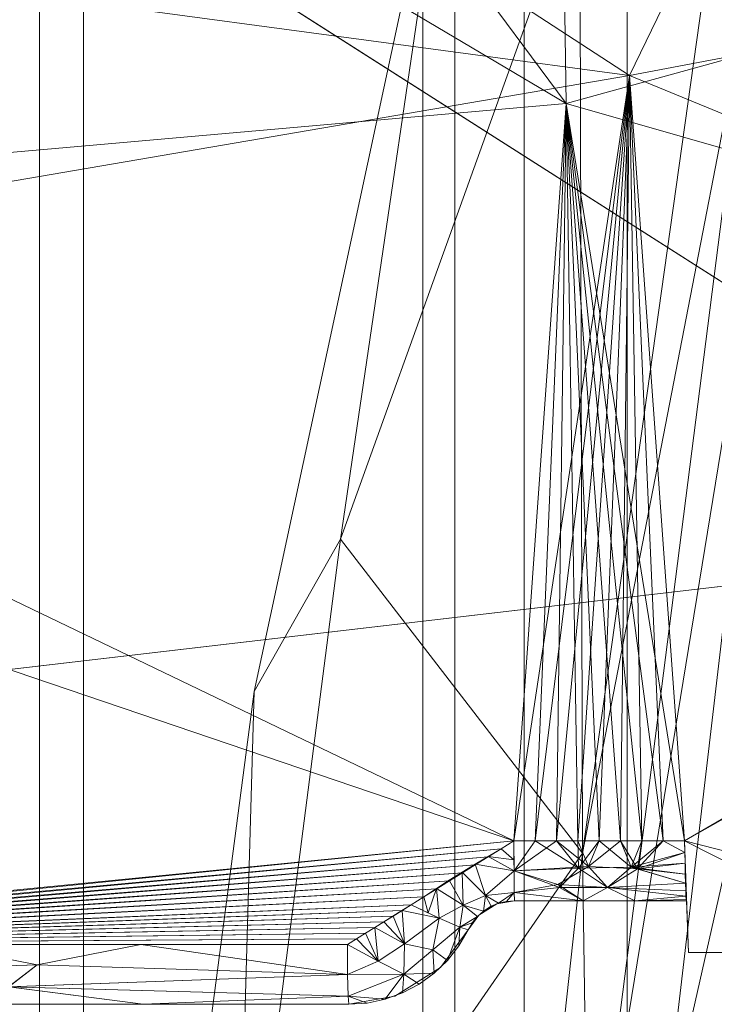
# Model space of a CAD drawing. Header units: millimetres. Extents: x -130 to 96, y -186 to 0.
# Tile 92 of 256: x -76 to -62, y -40 to -21. Entities that reach past the tile are written whole.
import ezdxf

# ---------------------------------------------------------------- set-up
doc = ezdxf.new("R2010")
doc.units = ezdxf.units.MM
doc.layers.add('A-GENM', color=13, linetype='Continuous', lineweight=9)

# ---------------------------------------------------------------- blocks, each defined once
blk = doc.blocks.new('4420_Shells - 4420_Shells-360034-3D Vorschau')
at = {"layer": 'A-GENM'}
mesh = blk.add_polyface(dxfattribs=at)
corners = [(-68.149, 93.074, -0.4), (-66.217, 99.644, -0.4), (-61.494, 104.644, -0.4), (-55.049, 106.982, -0.4), (-53.712, 105.565, -17.406), (-51.86, 103.331, -34.287), (-49.504, 100.29, -50.96), (-55.702, 98.032, -51.556), (-60.78, 92.743, -51.316), (-62.701, 86.478, -50.409), (-65.019, 89.476, -33.917), (-66.839, 91.678, -17.219), (-64.902, 95.279, -26.046), (-57.397, 103.19, -26.204), (-61.457, 99.393, -30.434), (-61.74, 89.61, -50.863), (-67.183, 96.359, -0.4), (-52.603, 99.161, -51.258), (-58.271, 105.813, -0.4), (-58.394, 100.566, -36.078), (-60.609, 102.478, -20.046), (-63.855, 102.144, -0.4), (-64.14, 99.879, -15.451), (-63.486, 97.432, -28.194), (-58.241, 95.388, -51.436)]
mesh.append_faces([[corners[k] for k in face] for face in [(10, 15, 9), (17, 5, 6), (16, 11, 0)]], dxfattribs={"vtx0": -1})
mesh.append_faces([[corners[k] for k in face] for face in [(2, 20, 21), (7, 19, 17), (24, 19, 7), (8, 23, 24)]], dxfattribs={"vtx0": -1, "vtx1": -1})
mesh.append_faces([[corners[k] for k in face] for face in [(11, 16, 12), (20, 19, 14), (10, 12, 15), (14, 24, 23), (13, 17, 19), (13, 19, 20), (13, 18, 4), (5, 17, 13), (22, 20, 14), (12, 23, 8), (2, 13, 20), (22, 12, 1), (20, 22, 21), (23, 22, 14), (19, 24, 14), (12, 22, 23)]], dxfattribs={"vtx0": -1, "vtx1": -1, "vtx2": -1})
mesh.append_faces([[corners[k] for k in face] for face in [(13, 2, 18), (12, 8, 15), (22, 1, 21)]], dxfattribs={"vtx0": -1, "vtx2": -1})
mesh.append_faces([[corners[k] for k in face] for face in [(10, 11, 12), (16, 1, 12), (4, 5, 13)]], dxfattribs={"vtx1": -1, "vtx2": -1})
mesh.append_faces([[corners[k] for k in face] for face in [(18, 3, 4)]], dxfattribs={"vtx2": -1})
mesh = blk.add_polyface(dxfattribs=at)
corners = [(-68.149, -93.074, -0.4), (-74.655, -31.138, -0.4), (-74.655, 31.138, -0.4), (-68.149, 93.074, -0.4), (-66.839, 91.678, -17.219), (-65.019, 89.476, -33.917), (-62.7, 86.478, -50.409), (-67.445, 28.961, -55.252), (-67.445, -28.961, -55.252), (-62.7, -86.478, -50.409), (-65.019, -89.476, -33.917), (-66.839, -91.678, -17.219), (-71.724, 40.966, -24.21), (-71.724, -40.967, -24.21), (-71.479, 61.372, -0.4), (-71.479, -61.372, -0.4), (-71.355, 0, -37.037), (-73.955, 0, -17.277), (-65.073, 57.719, -52.831), (-69.693, 37.564, -39.982), (-65.073, -57.719, -52.831), (-69.693, -37.564, -39.982), (-74.655, 0, -0.4)]
mesh.append_faces([[corners[k] for k in face] for face in [(7, 19, 18), (14, 12, 2)]], dxfattribs={"vtx0": -1, "vtx1": -1})
mesh.append_faces([[corners[k] for k in face] for face in [(13, 1, 17), (12, 14, 4), (16, 19, 7), (18, 19, 5), (19, 16, 12), (16, 8, 21), (11, 15, 13), (16, 17, 12), (2, 12, 17), (17, 16, 13), (5, 19, 12), (10, 13, 21), (10, 21, 20), (16, 21, 13)]], dxfattribs={"vtx0": -1, "vtx1": -1, "vtx2": -1})
mesh.append_faces([[corners[k] for k in face] for face in [(21, 8, 20), (16, 7, 8)]], dxfattribs={"vtx0": -1, "vtx2": -1})
mesh.append_faces([[corners[k] for k in face] for face in [(17, 1, 22, 2)]], dxfattribs={"vtx0": -1, "vtx3": -1})
mesh.append_faces([[corners[k] for k in face] for face in [(4, 5, 12), (10, 11, 13), (15, 1, 13)]], dxfattribs={"vtx1": -1, "vtx2": -1})
mesh.append_faces([[corners[k] for k in face] for face in [(11, 0, 15), (5, 6, 18), (14, 3, 4), (20, 9, 10)]], dxfattribs={"vtx2": -1})
mesh = blk.add_polyface(dxfattribs=at)
corners = [(68.149, 93.074, -0.4), (74.654, 31.138, -0.4), (74.654, -31.138, -0.4), (68.149, -93.075, -0.4), (66.839, -91.678, -17.219), (65.019, -89.477, -33.917), (62.7, -86.478, -50.409), (67.445, -28.961, -55.252), (67.445, 28.961, -55.252), (62.7, 86.478, -50.409), (65.019, 89.476, -33.917), (66.839, 91.678, -17.219), (71.724, 40.966, -24.21), (71.724, -40.967, -24.21), (71.479, 61.372, -0.4), (71.479, -61.372, -0.4), (71.355, 0, -37.037), (73.955, 0, -17.277), (65.073, 57.719, -52.831), (69.693, 37.564, -39.982), (65.073, -57.72, -52.831), (69.693, -37.564, -39.982), (74.654, 0, -0.4)]
mesh.append_faces([[corners[k] for k in face] for face in [(15, 13, 2)]], dxfattribs={"vtx0": -1, "vtx1": -1})
mesh.append_faces([[corners[k] for k in face] for face in [(10, 19, 18), (11, 14, 12), (16, 8, 19), (13, 15, 4), (2, 13, 17), (1, 17, 12), (17, 16, 12), (20, 21, 5), (17, 13, 16), (10, 12, 19), (16, 19, 12), (21, 16, 13), (16, 21, 7), (5, 21, 13)]], dxfattribs={"vtx0": -1, "vtx1": -1, "vtx2": -1})
mesh.append_faces([[corners[k] for k in face] for face in [(12, 14, 1), (19, 8, 18), (16, 7, 8)]], dxfattribs={"vtx0": -1, "vtx2": -1})
mesh.append_faces([[corners[k] for k in face] for face in [(17, 1, 22, 2)]], dxfattribs={"vtx0": -1, "vtx3": -1})
mesh.append_faces([[corners[k] for k in face] for face in [(10, 11, 12), (4, 5, 13), (20, 7, 21)]], dxfattribs={"vtx1": -1, "vtx2": -1})
mesh.append_faces([[corners[k] for k in face] for face in [(5, 6, 20), (18, 9, 10), (15, 3, 4), (11, 0, 14)]], dxfattribs={"vtx2": -1})
mesh = blk.add_polyface(dxfattribs=at)
corners = [(49.006, -46, -32), (49.041, -41.812, -31.999), (49.066, -37.624, -31.998), (49.083, -33.436, -31.998), (49.091, -29.248, -31.998), (49.09, -25.06, -31.998), (49.081, -20.872, -31.998), (49.062, -16.684, -31.999), (49.035, -12.496, -32), (50.104, -11.419, -62.835), (50.142, -9.919, -64.283), (50.137, -9.347, -64.283), (50.131, -8.775, -64.283), (50.126, -8.203, -64.283), (50.12, -7.631, -64.283), (50.115, -7.059, -64.283), (50.109, -6.487, -64.283), (50.103, -5.915, -64.283), (50.096, -5.343, -64.283), (50.107, -5.332, -64.605), (50.195, -17.241, -64.363), (50.208, -27.538, -63.969), (50.157, -38.498, -63.362), (50.051, -48.574, -62.632), (49.757, -58.305, -61.789), (48.918, -69.185, -60.732), (47.676, -79.11, -59.662), (45.623, -90.764, -58.268), (44.737, -94.819, -57.241), (44.092, -97.347, -55.156), (43.543, -99.066, -51.154), (43.329, -99.598, -48.78), (43.114, -100.129, -46.405), (42.898, -100.66, -44.03), (42.68, -101.191, -41.656), (42.46, -101.721, -39.281), (42.239, -102.251, -36.907), (42.017, -102.781, -34.532), (41.793, -103.31, -32.158), (45.486, -86.603, -32.158), (47.868, -69.66, -32.158), (48.924, -52.583, -32.158), (48.932, -52.407, -32.267), (48.94, -52.232, -32.376), (48.947, -52.056, -32.486), (48.955, -51.881, -32.595), (48.962, -51.705, -32.704), (48.969, -51.53, -32.813), (48.976, -51.354, -32.922), (48.986, -51.106, -33.077), (48.995, -50.858, -33.231), (49.005, -50.61, -33.386), (49.014, -50.362, -33.54), (49.023, -50.114, -33.695), (49.031, -49.866, -33.849), (49.04, -49.618, -34.004), (49.048, -49.369, -34.158), (49.053, -48.958, -34.158), (49.057, -48.546, -34.158), (49.061, -48.134, -34.158), (49.065, -47.722, -34.158), (49.069, -47.311, -34.158), (49.073, -46.899, -34.158), (49.077, -46.487, -34.158), (49.08, -46.075, -34.158), (50.151, -11.286, -64.484), (50.129, -8.309, -64.545), (50.118, -6.821, -64.575), (50.113, -6.076, -64.59), (50.14, -9.798, -64.514), (50.124, -7.565, -64.56), (50.135, -9.054, -64.53), (49.556, -48.36, -48.395), (49.584, -11.943, -47.831), (47.848, -74.232, -46.115), (49.841, -29.834, -53.509), (49.483, -30.438, -43.255)]
mesh.append_faces([[corners[k] for k in face] for face in [(39, 37, 38)]], dxfattribs={"vtx0": -1})
mesh.append_faces([[corners[k] for k in face] for face in [(45, 40, 44), (48, 40, 47), (49, 40, 48), (5, 76, 4), (52, 40, 51), (22, 75, 21), (36, 39, 35), (31, 74, 30), (37, 39, 36), (16, 67, 15), (32, 74, 31), (56, 40, 55), (24, 72, 23), (60, 72, 59), (9, 75, 73), (11, 69, 10), (59, 72, 58), (12, 71, 11), (15, 70, 14), (3, 76, 2), (33, 74, 32), (13, 66, 12), (21, 75, 20), (14, 70, 13), (17, 68, 16), (67, 16, 68)]], dxfattribs={"vtx0": -1, "vtx1": -1})
mesh.append_faces([[corners[k] for k in face] for face in [(76, 75, 72), (56, 74, 40), (76, 72, 64), (74, 34, 39), (72, 25, 74), (27, 30, 74), (72, 74, 56), (76, 7, 73), (20, 75, 9), (76, 73, 75), (2, 76, 64), (75, 23, 72)]], dxfattribs={"vtx0": -1, "vtx1": -1, "vtx2": -1})
mesh.append_faces([[corners[k] for k in face] for face in [(74, 39, 40), (40, 42, 43), (40, 52, 53), (40, 46, 47), (74, 33, 34), (74, 26, 27), (74, 25, 26), (12, 66, 71), (72, 57, 58), (17, 19, 68), (76, 3, 4), (76, 5, 6), (72, 63, 64), (9, 65, 20), (65, 9, 10), (10, 69, 65), (72, 56, 57)]], dxfattribs={"vtx0": -1, "vtx2": -1})
mesh.append_faces([[corners[k] for k in face] for face in [(0, 1, 64)]], dxfattribs={"vtx1": -1})
mesh.append_faces([[corners[k] for k in face] for face in [(43, 44, 40), (45, 46, 40), (49, 50, 40), (50, 51, 40), (53, 54, 40), (34, 35, 39), (29, 30, 27), (54, 55, 40), (24, 25, 72), (61, 62, 72), (60, 61, 72), (62, 63, 72), (1, 2, 64), (22, 23, 75), (6, 7, 76), (67, 70, 15), (70, 66, 13), (71, 69, 11)]], dxfattribs={"vtx1": -1, "vtx2": -1})
mesh.append_faces([[corners[k] for k in face] for face in [(40, 41, 42), (27, 28, 29), (7, 8, 73), (17, 18, 19)]], dxfattribs={"vtx2": -1})
mesh = blk.add_polyface(dxfattribs=at)
corners = [(-49.035, -12.496, -32), (-49.062, -16.684, -31.999), (-49.081, -20.872, -31.998), (-49.09, -25.06, -31.998), (-49.091, -29.248, -31.998), (-49.083, -33.436, -31.998), (-49.066, -37.624, -31.998), (-49.041, -41.812, -31.999), (-49.006, -46, -32), (-49.08, -46.075, -34.158), (-49.077, -46.487, -34.158), (-49.073, -46.899, -34.158), (-49.069, -47.311, -34.158), (-49.065, -47.722, -34.158), (-49.061, -48.134, -34.158), (-49.057, -48.546, -34.158), (-49.053, -48.958, -34.158), (-49.048, -49.369, -34.158), (-49.04, -49.618, -34.004), (-49.031, -49.866, -33.849), (-49.023, -50.114, -33.695), (-49.014, -50.362, -33.54), (-49.005, -50.61, -33.386), (-48.995, -50.858, -33.231), (-48.986, -51.106, -33.077), (-48.976, -51.354, -32.922), (-48.969, -51.53, -32.813), (-48.962, -51.705, -32.704), (-48.955, -51.881, -32.595), (-48.947, -52.056, -32.486), (-48.94, -52.232, -32.376), (-48.932, -52.407, -32.267), (-48.924, -52.583, -32.158), (-47.905, -69.284, -32.158), (-45.571, -86.126, -32.158), (-41.793, -103.31, -32.158), (-42.017, -102.781, -34.533), (-42.239, -102.251, -36.907), (-42.46, -101.721, -39.282), (-42.68, -101.191, -41.657), (-42.898, -100.66, -44.031), (-43.114, -100.129, -46.406), (-43.33, -99.597, -48.781), (-43.543, -99.066, -51.156), (-44.091, -97.351, -55.152), (-44.739, -94.809, -57.246), (-45.623, -90.761, -58.268), (-49.237, -65.799, -61.076), (-50.143, -40.191, -63.248), (-50.161, -11.297, -64.512), (-50.157, -11.337, -64.373), (-50.152, -11.363, -64.23), (-50.147, -11.375, -64.085), (-50.151, -27.167, -63.818), (-50.156, -19.232, -64.165), (-50.159, -15.265, -64.339), (-50.16, -13.281, -64.426), (-50.161, -12.289, -64.469), (-49.587, -47.136, -48.936), (-49.618, -11.909, -48.803), (-47.333, -77.554, -43.73), (-49.453, -31.387, -42.453), (-49.326, -12.202, -40.401), (-49.799, -29.492, -52.281), (-47.43, -78.28, -59.672), (-48.659, -68.632, -51.825)]
mesh.append_faces([[corners[k] for k in face] for face in [(33, 31, 32), (1, 62, 0)]], dxfattribs={"vtx0": -1})
mesh.append_faces([[corners[k] for k in face] for face in [(37, 34, 36), (23, 33, 22), (16, 58, 15), (14, 58, 13), (51, 57, 50), (10, 58, 9), (4, 61, 3), (11, 58, 10), (6, 61, 5), (18, 33, 17), (59, 55, 52), (17, 58, 16)]], dxfattribs={"vtx0": -1, "vtx1": -1})
mesh.append_faces([[corners[k] for k in face] for face in [(47, 58, 65), (60, 43, 46), (38, 60, 34), (65, 60, 46), (58, 60, 65), (60, 17, 33), (3, 61, 62), (48, 63, 58), (17, 60, 58), (63, 61, 58), (61, 63, 59), (9, 61, 6), (61, 9, 58), (63, 54, 59)]], dxfattribs={"vtx0": -1, "vtx1": -1, "vtx2": -1})
mesh.append_faces([[corners[k] for k in face] for face in [(60, 39, 40), (60, 38, 39), (60, 41, 42), (60, 33, 34), (33, 21, 22), (33, 30, 31), (33, 25, 26), (33, 28, 29), (33, 27, 28), (60, 42, 43), (58, 11, 12), (58, 12, 13), (58, 14, 15), (62, 1, 2), (57, 51, 52), (33, 19, 20), (33, 20, 21), (33, 18, 19), (61, 4, 5), (9, 6, 7), (59, 54, 55)]], dxfattribs={"vtx0": -1, "vtx2": -1})
mesh.append_faces([[corners[k] for k in face] for face in [(52, 55, 56, 57)]], dxfattribs={"vtx0": -1, "vtx3": -1})
mesh.append_faces([[corners[k] for k in face] for face in [(49, 50, 57)]], dxfattribs={"vtx1": -1})
mesh.append_faces([[corners[k] for k in face] for face in [(37, 38, 34), (40, 41, 60), (64, 47, 65, 46), (43, 44, 46), (29, 30, 33), (24, 25, 33), (53, 54, 63, 48), (26, 27, 33), (23, 24, 33), (59, 62, 61), (47, 48, 58), (2, 3, 62)]], dxfattribs={"vtx1": -1, "vtx2": -1})
mesh.append_faces([[corners[k] for k in face] for face in [(44, 45, 46), (34, 35, 36), (7, 8, 9)]], dxfattribs={"vtx2": -1})
mesh = blk.add_polyface(dxfattribs=at)
corners = [(-47.882, -46.035, -33), (-49.081, -46.075, -34.158), (-49.006, -46, -32), (49.006, -46, -32), (49.08, -46.075, -34.158), (47.882, -46.035, -33)]
mesh.append_faces([[corners[k] for k in face] for face in [(2, 0, 1)]], dxfattribs={"vtx0": -1})
mesh.append_faces([[corners[k] for k in face] for face in [(5, 0, 2, 3)]], dxfattribs={"vtx1": -1, "vtx3": -1})
mesh.append_faces([[corners[k] for k in face] for face in [(3, 4, 5)]], dxfattribs={"vtx2": -1})
mesh = blk.add_polyface(dxfattribs=at)
corners = [(-49.081, -46.075, -34.158), (-49.049, -46.07, -33.934), (-48.978, -46.066, -33.723), (-48.865, -46.062, -33.516), (-48.715, -46.057, -33.337), (-48.53, -46.053, -33.193), (-48.32, -46.047, -33.087), (-48.107, -46.042, -33.024), (-47.882, -46.035, -33), (-47.849, -49.355, -33), (-48.435, -49.362, -33.157), (-48.871, -49.367, -33.578), (-49.048, -49.369, -34.158), (-49.053, -48.958, -34.158), (-49.057, -48.546, -34.158), (-49.061, -48.134, -34.158), (-49.065, -47.722, -34.158), (-49.069, -47.311, -34.158), (-49.073, -46.899, -34.158), (-49.077, -46.487, -34.158), (-47.862, -48.033, -33), (-48.608, -47.563, -33.256), (-48.933, -47.103, -33.647), (-47.872, -47.034, -33), (-48.913, -48.125, -33.628), (-48.6, -48.492, -33.257)]
mesh.append_faces([[corners[k] for k in face] for face in [(1, 19, 0), (10, 20, 9)]], dxfattribs={"vtx0": -1})
mesh.append_faces([[corners[k] for k in face] for face in [(20, 21, 23), (14, 24, 13), (2, 22, 1), (16, 24, 15), (18, 22, 17), (5, 21, 4), (15, 24, 14)]], dxfattribs={"vtx0": -1, "vtx1": -1})
mesh.append_faces([[corners[k] for k in face] for face in [(11, 13, 24), (24, 16, 22), (22, 21, 24), (19, 1, 22), (24, 25, 11), (21, 25, 24), (21, 20, 25), (4, 21, 22), (23, 21, 6), (10, 25, 20)]], dxfattribs={"vtx0": -1, "vtx1": -1, "vtx2": -1})
mesh.append_faces([[corners[k] for k in face] for face in [(2, 3, 22), (3, 4, 22), (18, 19, 22), (16, 17, 22), (6, 7, 23), (10, 11, 25), (5, 6, 21)]], dxfattribs={"vtx1": -1, "vtx2": -1})
mesh.append_faces([[corners[k] for k in face] for face in [(7, 8, 23), (11, 12, 13)]], dxfattribs={"vtx2": -1})
mesh = blk.add_polyface(dxfattribs=at)
corners = [(-47.882, -46.035, -33), (47.882, -46.035, -33), (47.849, -49.355, -33), (-47.849, -49.355, -33)]
mesh.append_faces([[corners[k] for k in face] for face in [(3, 0, 1, 2)]])
mesh = blk.add_polyface(dxfattribs=at)
corners = [(49.048, -49.369, -34.158), (48.871, -49.367, -33.578), (48.435, -49.362, -33.157), (47.849, -49.355, -33), (47.882, -46.035, -33), (48.107, -46.042, -33.024), (48.32, -46.047, -33.087), (48.53, -46.053, -33.193), (48.715, -46.057, -33.337), (48.865, -46.062, -33.516), (48.978, -46.066, -33.723), (49.049, -46.07, -33.934), (49.081, -46.075, -34.158), (49.077, -46.487, -34.158), (49.073, -46.899, -34.158), (49.069, -47.311, -34.158), (49.065, -47.722, -34.158), (49.061, -48.134, -34.158), (49.057, -48.546, -34.158), (49.053, -48.958, -34.158), (47.862, -48.033, -33), (48.608, -47.563, -33.256), (48.931, -47.927, -33.658), (47.872, -47.034, -33), (48.916, -46.986, -33.614), (48.665, -48.52, -33.312)]
mesh.append_faces([[corners[k] for k in face] for face in [(10, 24, 9), (23, 21, 20), (11, 24, 10), (15, 24, 14), (2, 25, 1), (16, 22, 15)]], dxfattribs={"vtx0": -1, "vtx1": -1})
mesh.append_faces([[corners[k] for k in face] for face in [(22, 21, 24), (11, 13, 24), (15, 22, 24), (21, 22, 25), (6, 21, 23), (1, 22, 18), (22, 1, 25), (2, 20, 25), (21, 8, 24), (21, 25, 20)]], dxfattribs={"vtx0": -1, "vtx1": -1, "vtx2": -1})
mesh.append_faces([[corners[k] for k in face] for face in [(22, 16, 17), (24, 13, 14), (22, 17, 18), (23, 5, 6), (21, 7, 8), (21, 6, 7)]], dxfattribs={"vtx0": -1, "vtx2": -1})
mesh.append_faces([[corners[k] for k in face] for face in [(18, 19, 1), (8, 9, 24)]], dxfattribs={"vtx1": -1, "vtx2": -1})
mesh.append_faces([[corners[k] for k in face] for face in [(11, 12, 13), (19, 0, 1), (23, 4, 5), (2, 3, 20)]], dxfattribs={"vtx2": -1})
mesh = blk.add_polyface(dxfattribs=at)
corners = [(-47.849, -49.355, -33), (-47.838, -49.513, -32.987), (-47.828, -49.669, -32.95), (-47.819, -49.808, -32.892), (-47.809, -49.959, -32.797), (-47.799, -50.072, -32.698), (-47.789, -50.174, -32.575), (-47.777, -50.254, -32.438), (-48.375, -50.412, -32.489), (-48.813, -50.813, -32.666), (-48.976, -51.354, -32.922), (-48.976, -51.107, -33.078), (-48.968, -50.861, -33.237), (-48.962, -50.616, -33.396), (-48.966, -50.368, -33.553), (-48.98, -50.119, -33.706), (-49.004, -49.868, -33.855), (-49.03, -49.618, -34.005), (-49.048, -49.369, -34.158), (-48.872, -49.367, -33.577), (-48.435, -49.362, -33.157), (-48.876, -51.023, -32.765), (-48.936, -49.368, -33.791), (-48.536, -49.915, -33.098), (-48.652, -50.349, -32.917)]
mesh.append_faces([[corners[k] for k in face] for face in [(22, 17, 18), (1, 20, 0)]], dxfattribs={"vtx0": -1})
mesh.append_faces([[corners[k] for k in face] for face in [(17, 22, 16), (14, 24, 13), (9, 24, 8), (6, 8, 5), (20, 23, 19), (5, 24, 4)]], dxfattribs={"vtx0": -1, "vtx1": -1})
mesh.append_faces([[corners[k] for k in face] for face in [(12, 24, 9), (14, 23, 24), (8, 24, 5), (4, 24, 23), (19, 23, 15), (2, 23, 20)]], dxfattribs={"vtx0": -1, "vtx1": -1, "vtx2": -1})
mesh.append_faces([[corners[k] for k in face] for face in [(12, 9, 21), (21, 11, 12), (24, 12, 13)]], dxfattribs={"vtx0": -1, "vtx2": -1})
mesh.append_faces([[corners[k] for k in face] for face in [(2, 3, 23), (14, 15, 23), (15, 16, 19), (22, 19, 16), (3, 4, 23), (1, 2, 20)]], dxfattribs={"vtx1": -1, "vtx2": -1})
mesh.append_faces([[corners[k] for k in face] for face in [(21, 10, 11), (6, 7, 8)]], dxfattribs={"vtx2": -1})
mesh = blk.add_polyface(dxfattribs=at)
corners = [(-47.777, -50.254, -32.438), (-47.801, -50.047, -32.722), (-47.825, -49.701, -32.938), (-47.849, -49.355, -33), (47.849, -49.355, -33), (47.825, -49.701, -32.938), (47.801, -50.047, -32.722), (47.777, -50.254, -32.438)]
mesh.append_faces([[corners[k] for k in face] for face in [(2, 5, 1)]], dxfattribs={"vtx0": -1, "vtx1": -1})
mesh.append_faces([[corners[k] for k in face] for face in [(1, 5, 6)]], dxfattribs={"vtx0": -1, "vtx2": -1})
mesh.append_faces([[corners[k] for k in face] for face in [(0, 1, 6), (4, 5, 2)]], dxfattribs={"vtx1": -1, "vtx2": -1})
mesh.append_faces([[corners[k] for k in face] for face in [(6, 7, 0), (2, 3, 4)]], dxfattribs={"vtx2": -1})
mesh = blk.add_polyface(dxfattribs=at)
corners = [(49.048, -49.369, -34.158), (49.03, -49.618, -34.005), (49.004, -49.868, -33.855), (48.98, -50.119, -33.706), (48.966, -50.368, -33.553), (48.962, -50.616, -33.396), (48.968, -50.861, -33.237), (48.976, -51.107, -33.078), (48.976, -51.354, -32.922), (48.813, -50.813, -32.666), (48.375, -50.412, -32.489), (47.777, -50.254, -32.438), (47.789, -50.174, -32.575), (47.799, -50.072, -32.698), (47.809, -49.959, -32.797), (47.819, -49.808, -32.892), (47.828, -49.669, -32.95), (47.838, -49.513, -32.987), (47.849, -49.355, -33), (48.435, -49.362, -33.157), (48.872, -49.367, -33.577), (48.876, -51.023, -32.765), (48.936, -49.368, -33.791), (48.536, -49.915, -33.098), (48.652, -50.349, -32.917)]
mesh.append_faces([[corners[k] for k in face] for face in [(21, 7, 8)]], dxfattribs={"vtx0": -1})
mesh.append_faces([[corners[k] for k in face] for face in [(15, 23, 14), (7, 21, 6), (6, 24, 5), (5, 24, 4), (13, 10, 12), (10, 24, 9), (20, 23, 19)]], dxfattribs={"vtx0": -1, "vtx1": -1})
mesh.append_faces([[corners[k] for k in face] for face in [(24, 23, 4), (20, 3, 23), (14, 23, 24), (19, 23, 16), (6, 9, 24), (24, 10, 13)]], dxfattribs={"vtx0": -1, "vtx1": -1, "vtx2": -1})
mesh.append_faces([[corners[k] for k in face] for face in [(2, 20, 22), (6, 21, 9), (20, 2, 3), (19, 16, 17), (24, 13, 14)]], dxfattribs={"vtx0": -1, "vtx2": -1})
mesh.append_faces([[corners[k] for k in face] for face in [(18, 19, 17), (11, 12, 10)]], dxfattribs={"vtx1": -1})
mesh.append_faces([[corners[k] for k in face] for face in [(3, 4, 23), (1, 2, 22), (15, 16, 23)]], dxfattribs={"vtx1": -1, "vtx2": -1})
mesh.append_faces([[corners[k] for k in face] for face in [(22, 0, 1)]], dxfattribs={"vtx2": -1})
mesh = blk.add_polyface(dxfattribs=at)
corners = [(-48.976, -51.354, -32.922), (-48.813, -50.813, -32.665), (-48.375, -50.412, -32.489), (-47.777, -50.254, -32.438), (-47.77, -50.431, -32.131), (-47.764, -50.651, -31.849), (-47.76, -50.908, -31.601), (-47.756, -51.199, -31.389), (-47.75, -51.517, -31.22), (-47.743, -51.852, -31.099), (-47.735, -52.201, -31.025), (-47.725, -52.555, -31), (-48.312, -52.569, -31.156), (-48.747, -52.579, -31.578), (-48.924, -52.583, -32.158), (-48.927, -52.407, -32.267), (-48.925, -52.231, -32.374), (-48.925, -52.053, -32.482), (-48.932, -51.877, -32.591), (-48.947, -51.703, -32.702), (-48.964, -51.529, -32.813), (-48.556, -51.496, -31.581), (-48.881, -51.481, -32.168), (-48.602, -50.931, -32.051), (-48.842, -51.992, -31.831)]
mesh.append_faces([[corners[k] for k in face] for face in [(13, 21, 12), (9, 21, 8), (6, 23, 5), (2, 23, 1), (16, 24, 15), (5, 2, 4)]], dxfattribs={"vtx0": -1, "vtx1": -1})
mesh.append_faces([[corners[k] for k in face] for face in [(24, 22, 21), (24, 21, 13), (21, 22, 23), (22, 24, 17), (1, 22, 20), (2, 5, 23), (21, 23, 6), (1, 23, 22), (12, 21, 9)]], dxfattribs={"vtx0": -1, "vtx1": -1, "vtx2": -1})
mesh.append_faces([[corners[k] for k in face] for face in [(24, 13, 14), (22, 19, 20), (24, 16, 17), (22, 18, 19), (21, 7, 8)]], dxfattribs={"vtx0": -1, "vtx2": -1})
mesh.append_faces([[corners[k] for k in face] for face in [(0, 1, 20), (11, 12, 10)]], dxfattribs={"vtx1": -1})
mesh.append_faces([[corners[k] for k in face] for face in [(14, 15, 24), (17, 18, 22), (9, 10, 12), (6, 7, 21)]], dxfattribs={"vtx1": -1, "vtx2": -1})
mesh.append_faces([[corners[k] for k in face] for face in [(2, 3, 4)]], dxfattribs={"vtx2": -1})
mesh = blk.add_polyface(dxfattribs=at)
corners = [(-47.777, -50.254, -32.438), (47.777, -50.254, -32.438), (47.76, -50.784, -31.711), (47.743, -51.67, -31.158), (47.725, -52.555, -31), (-47.725, -52.555, -31), (-47.743, -51.67, -31.158), (-47.76, -50.784, -31.711)]
mesh.append_faces([[corners[k] for k in face] for face in [(3, 7, 2)]], dxfattribs={"vtx0": -1, "vtx1": -1})
mesh.append_faces([[corners[k] for k in face] for face in [(6, 3, 4), (2, 7, 0)]], dxfattribs={"vtx0": -1, "vtx2": -1})
mesh.append_faces([[corners[k] for k in face] for face in [(6, 7, 3)]], dxfattribs={"vtx1": -1, "vtx2": -1})
mesh.append_faces([[corners[k] for k in face] for face in [(4, 5, 6), (0, 1, 2)]], dxfattribs={"vtx2": -1})
mesh = blk.add_polyface(dxfattribs=at)
corners = [(48.924, -52.583, -32.158), (48.747, -52.579, -31.578), (48.312, -52.569, -31.156), (47.725, -52.555, -31), (47.735, -52.201, -31.025), (47.743, -51.852, -31.099), (47.75, -51.517, -31.22), (47.756, -51.199, -31.389), (47.76, -50.908, -31.601), (47.764, -50.651, -31.849), (47.77, -50.431, -32.131), (47.777, -50.254, -32.438), (48.375, -50.412, -32.489), (48.813, -50.813, -32.665), (48.976, -51.354, -32.922), (48.964, -51.529, -32.813), (48.947, -51.703, -32.702), (48.932, -51.877, -32.591), (48.925, -52.053, -32.482), (48.925, -52.231, -32.374), (48.927, -52.407, -32.267), (48.556, -51.496, -31.581), (48.881, -51.481, -32.169), (48.602, -50.931, -32.051), (48.842, -51.992, -31.831)]
mesh.append_faces([[corners[k] for k in face] for face in [(19, 24, 18), (7, 21, 6), (5, 2, 4), (16, 22, 15), (6, 21, 5), (13, 23, 12)]], dxfattribs={"vtx0": -1, "vtx1": -1})
mesh.append_faces([[corners[k] for k in face] for face in [(24, 1, 21), (15, 22, 13), (22, 18, 24), (21, 23, 22), (9, 12, 23), (21, 22, 24), (21, 2, 5), (13, 22, 23), (23, 21, 8)]], dxfattribs={"vtx0": -1, "vtx1": -1, "vtx2": -1})
mesh.append_faces([[corners[k] for k in face] for face in [(22, 16, 17), (24, 19, 20), (22, 17, 18), (21, 7, 8)]], dxfattribs={"vtx0": -1, "vtx2": -1})
mesh.append_faces([[corners[k] for k in face] for face in [(11, 12, 10), (3, 4, 2)]], dxfattribs={"vtx1": -1})
mesh.append_faces([[corners[k] for k in face] for face in [(20, 0, 24), (8, 9, 23), (9, 10, 12), (0, 1, 24), (1, 2, 21)]], dxfattribs={"vtx1": -1, "vtx2": -1})
mesh.append_faces([[corners[k] for k in face] for face in [(13, 14, 15)]], dxfattribs={"vtx2": -1})
mesh = blk.add_polyface(dxfattribs=at)
corners = [(-40.178, -104.713, -31), (-40.435, -104.519, -31.018), (-40.7, -104.355, -31.077), (-40.963, -104.209, -31.18), (-41.213, -104.072, -31.336), (-41.422, -103.923, -31.535), (-41.583, -103.75, -31.748), (-41.705, -103.548, -31.961), (-41.793, -103.31, -32.158), (-45.571, -86.126, -32.158), (-47.905, -69.284, -32.158), (-48.924, -52.583, -32.158), (-48.748, -52.579, -31.577), (-48.312, -52.569, -31.156), (-47.727, -52.555, -31), (-46.615, -70.125, -31), (-44.093, -87.549, -31), (-41.947, -96.958, -31), (-43.51, -95.499, -32.158), (-42.897, -97.41, -31.355), (-42.652, -99.405, -32.158), (-41.063, -100.836, -31), (-48.437, -60.565, -32.158), (-47.224, -60.493, -31), (-41.943, -100.672, -31.22), (-48.313, -59.122, -31.337), (-44.47, -90.8, -31.522), (-45.354, -78.837, -31), (-45.594, -83.588, -31.298), (-46.738, -77.705, -32.158), (-48.681, -56.574, -32.158), (-47.476, -56.524, -31), (-46.92, -65.309, -31), (-47.666, -67.803, -31.323), (-46.792, -74.583, -31.214), (-42.39, -97.788, -31.09), (-43.02, -92.254, -31), (-43.53, -93.371, -31.158), (-44.395, -88.943, -31.14), (-48.621, -58.574, -31.76), (-48.171, -64.925, -32.158), (-48.277, -63.08, -31.613), (-47.779, -63.33, -31.145), (-48.023, -67.102, -31.756), (-47.486, -71.865, -31.631), (-46.963, -76.203, -31.637), (-46.155, -81.916, -32.158), (-46.251, -79.084, -31.261), (-45.84, -84.016, -31.738), (-46.45, -80.098, -31.709), (-45.148, -87.048, -31.464), (-47.322, -73.495, -32.158), (-44.541, -90.813, -32.158), (-43.762, -94.568, -31.663), (-44.723, -83.193, -31), (-45.984, -74.481, -31), (-47.059, -70.804, -31.119)]
mesh.append_faces([[corners[k] for k in face] for face in [(3, 24, 2), (54, 47, 27), (22, 41, 40), (32, 42, 23), (46, 48, 9), (15, 56, 32)]], dxfattribs={"vtx0": -1, "vtx1": -1})
mesh.append_faces([[corners[k] for k in face] for face in [(53, 19, 20), (50, 48, 28), (25, 23, 42), (39, 41, 22), (19, 24, 6), (34, 27, 47), (21, 2, 24), (19, 35, 24), (13, 31, 25), (38, 37, 26), (19, 6, 20), (25, 42, 41), (17, 35, 37), (36, 37, 38), (39, 25, 41), (56, 55, 34), (47, 45, 34), (12, 39, 30), (56, 33, 32), (45, 51, 44), (44, 43, 33), (45, 44, 34), (24, 35, 21), (35, 19, 37), (26, 37, 53), (28, 38, 50), (25, 39, 12), (40, 41, 43), (32, 33, 42), (41, 42, 33), (10, 43, 44), (33, 43, 41), (56, 34, 44), (47, 49, 45), (46, 49, 48), (47, 54, 28), (26, 52, 50), (47, 28, 49), (28, 48, 49), (45, 49, 29), (48, 50, 9), (26, 50, 38), (19, 53, 37), (26, 53, 52), (28, 54, 38), (33, 56, 44)]], dxfattribs={"vtx0": -1, "vtx1": -1, "vtx2": -1})
mesh.append_faces([[corners[k] for k in face] for face in [(25, 12, 13), (21, 1, 2), (25, 31, 23), (37, 36, 17), (45, 29, 51)]], dxfattribs={"vtx0": -1, "vtx2": -1})
mesh.append_faces([[corners[k] for k in face] for face in [(53, 20, 18, 52)]], dxfattribs={"vtx0": -1, "vtx3": -1})
mesh.append_faces([[corners[k] for k in face] for face in [(8, 20, 7), (14, 31, 13)]], dxfattribs={"vtx1": -1})
mesh.append_faces([[corners[k] for k in face] for face in [(54, 16, 38), (52, 9, 50), (55, 27, 34), (6, 7, 20), (4, 5, 24), (3, 4, 24), (5, 6, 24), (22, 30, 39), (17, 21, 35), (16, 36, 38), (10, 40, 43), (46, 29, 49), (51, 10, 44), (15, 55, 56)]], dxfattribs={"vtx1": -1, "vtx2": -1})
mesh.append_faces([[corners[k] for k in face] for face in [(21, 0, 1), (30, 11, 12)]], dxfattribs={"vtx2": -1})
mesh = blk.add_polyface(dxfattribs=at)
corners = [(41.793, -103.31, -32.158), (41.705, -103.548, -31.961), (41.583, -103.75, -31.748), (41.422, -103.924, -31.535), (41.213, -104.072, -31.336), (40.963, -104.209, -31.18), (40.7, -104.355, -31.077), (40.435, -104.52, -31.018), (40.178, -104.713, -31), (44.093, -87.549, -31), (46.615, -70.125, -31), (47.725, -52.555, -31), (48.312, -52.569, -31.156), (48.748, -52.579, -31.577), (48.924, -52.583, -32.158), (47.868, -69.66, -32.158), (45.486, -86.603, -32.158), (41.947, -96.959, -31), (43.519, -95.501, -32.158), (42.897, -97.41, -31.355), (42.656, -99.406, -32.158), (41.063, -100.836, -31), (48.431, -60.564, -32.158), (47.224, -60.493, -31), (41.943, -100.672, -31.22), (48.313, -59.128, -31.337), (48.678, -56.573, -32.158), (47.475, -56.524, -31), (44.427, -91.039, -31.53), (45.354, -78.837, -31), (45.562, -83.857, -31.309), (46.677, -78.132, -32.158), (46.919, -65.309, -31), (47.671, -67.799, -31.328), (46.793, -74.583, -31.215), (42.39, -97.789, -31.09), (43.02, -92.254, -31), (43.523, -93.41, -31.158), (44.42, -88.888, -31.147), (48.621, -58.574, -31.76), (48.149, -65.112, -32.158), (48.274, -63.13, -31.615), (47.779, -63.344, -31.145), (48.001, -67.384, -31.766), (47.469, -72.019, -31.63), (46.932, -76.43, -31.637), (46.201, -79.248, -31.241), (46.081, -82.367, -32.158), (45.764, -84.481, -31.746), (46.391, -80.455, -31.698), (45.085, -87.351, -31.455), (47.272, -73.896, -32.158), (44.502, -91.052, -32.158), (44.723, -83.193, -31), (47.062, -70.79, -31.12), (45.984, -74.481, -31)]
mesh.append_faces([[corners[k] for k in face] for face in [(13, 25, 12), (20, 19, 18), (22, 39, 26), (27, 25, 23), (7, 21, 6), (32, 54, 10), (17, 35, 21), (36, 37, 17), (47, 49, 31), (31, 45, 51), (29, 46, 53), (53, 38, 9), (10, 54, 55)]], dxfattribs={"vtx0": -1, "vtx1": -1})
mesh.append_faces([[corners[k] for k in face] for face in [(21, 35, 24), (2, 19, 20), (44, 43, 15), (19, 28, 18), (12, 25, 27), (16, 50, 48), (19, 2, 24), (21, 24, 6), (19, 24, 35), (17, 37, 35), (25, 13, 39), (38, 37, 36), (38, 53, 30), (45, 31, 49), (29, 34, 46), (25, 41, 42), (30, 46, 49), (44, 51, 45), (19, 35, 37), (28, 19, 37), (38, 28, 37), (28, 38, 50), (30, 53, 46), (26, 39, 13), (33, 42, 41), (39, 22, 41), (25, 39, 41), (33, 41, 43), (25, 42, 23), (32, 42, 33), (40, 43, 41), (44, 54, 33), (43, 44, 33), (45, 34, 44), (34, 45, 46), (49, 48, 30), (34, 55, 54), (34, 54, 44), (49, 47, 48), (30, 48, 50), (45, 49, 46), (30, 50, 38), (16, 28, 50), (33, 54, 32)]], dxfattribs={"vtx0": -1, "vtx1": -1, "vtx2": -1})
mesh.append_faces([[corners[k] for k in face] for face in [(42, 32, 23), (24, 2, 3), (24, 4, 5), (38, 36, 9), (44, 15, 51), (34, 29, 55)]], dxfattribs={"vtx0": -1, "vtx2": -1})
mesh.append_faces([[corners[k] for k in face] for face in [(28, 16, 52, 18)]], dxfattribs={"vtx0": -1, "vtx3": -1})
mesh.append_faces([[corners[k] for k in face] for face in [(8, 21, 7)]], dxfattribs={"vtx1": -1})
mesh.append_faces([[corners[k] for k in face] for face in [(22, 40, 41), (40, 15, 43), (1, 2, 20), (3, 4, 24), (5, 6, 24), (47, 16, 48)]], dxfattribs={"vtx1": -1, "vtx2": -1})
mesh.append_faces([[corners[k] for k in face] for face in [(27, 11, 12), (20, 0, 1), (13, 14, 26)]], dxfattribs={"vtx2": -1})
mesh = blk.add_polyface(dxfattribs=at)
corners = [(-55.049, -106.982, -0.4), (-61.492, -104.645, -0.4), (-66.219, -99.642, -0.4), (-68.149, -93.074, -0.4), (-66.839, -91.678, -17.219), (-65.019, -89.476, -33.917), (-62.701, -86.478, -50.409), (-60.78, -92.743, -51.316), (-55.702, -98.032, -51.556), (-49.504, -100.29, -50.96), (-51.86, -103.331, -34.287), (-53.712, -105.565, -17.406), (-57.397, -103.19, -26.204), (-64.902, -95.279, -26.046), (-61.457, -99.393, -30.434), (-52.603, -99.161, -51.258), (-58.27, -105.813, -0.4), (-61.74, -89.611, -50.863), (-67.184, -96.358, -0.4), (-58.241, -95.388, -51.436), (-58.394, -100.566, -36.078), (-60.609, -102.478, -20.046), (-63.855, -102.143, -0.4), (-64.141, -99.878, -15.451), (-63.486, -97.432, -28.197)]
mesh.append_faces([[corners[k] for k in face] for face in [(10, 15, 9), (16, 11, 0), (17, 5, 6)]], dxfattribs={"vtx0": -1})
mesh.append_faces([[corners[k] for k in face] for face in [(19, 24, 7), (15, 20, 8)]], dxfattribs={"vtx0": -1, "vtx1": -1})
mesh.append_faces([[corners[k] for k in face] for face in [(11, 16, 12), (21, 20, 12), (10, 12, 15), (24, 19, 14), (14, 23, 24), (21, 22, 23), (13, 18, 4), (5, 17, 13), (20, 15, 12), (20, 21, 14), (19, 20, 14), (12, 1, 21), (13, 23, 2), (21, 23, 14), (23, 13, 24), (7, 24, 13)]], dxfattribs={"vtx0": -1, "vtx1": -1, "vtx2": -1})
mesh.append_faces([[corners[k] for k in face] for face in [(20, 19, 8), (13, 2, 18), (21, 1, 22), (23, 22, 2)]], dxfattribs={"vtx0": -1, "vtx2": -1})
mesh.append_faces([[corners[k] for k in face] for face in [(10, 11, 12), (16, 1, 12), (4, 5, 13), (17, 7, 13)]], dxfattribs={"vtx1": -1, "vtx2": -1})
mesh.append_faces([[corners[k] for k in face] for face in [(18, 3, 4)]], dxfattribs={"vtx2": -1})

msp = doc.modelspace()

# ---------------------------------------------------------------- block references
at = {"layer": 'A-GENM', "extrusion": (0, -1, 0), "rotation": 270.0000000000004}
msp.add_blockref('4420_Shells - 4420_Shells-360034-3D Vorschau', (-16.974, 0, 70.8), dxfattribs=at)
at = {"layer": 'A-GENM', "extrusion": (0, -1, 0)}
msp.add_blockref('4420_Shells - 4420_Shells-360034-3D Vorschau', (0, -16.977, 70.8), dxfattribs=at)

# ---------------------------------------------------------------- meshes
at = {"color": 21, "lineweight": 18}
mesh = msp.add_polyface(dxfattribs=at)
corners = [(96, -142, -75.489), (-130, -142, -75.489), (-130, 0, -75.489), (96, 0, -75.489)]
mesh.append_faces([[corners[k] for k in face] for face in [(0, 1, 2, 3)]], dxfattribs={"color": 21})
mesh = msp.add_polyface(dxfattribs=at)
corners = [(-130, -142, 75.511), (96, -142, 75.511), (96, 0, 75.511), (-130, 0, 75.511)]
mesh.append_faces([[corners[k] for k in face] for face in [(0, 1, 2, 3)]], dxfattribs={"color": 21})
mesh = msp.add_polyface(dxfattribs=at)
corners = [(75.5, -142, -130), (-75.5, -142, -130), (-75.5, 0, -130), (75.5, 0, -130)]
mesh.append_faces([[corners[k] for k in face] for face in [(3, 0, 1, 2)]], dxfattribs={"color": 21})
mesh = msp.add_polyface(dxfattribs=at)
corners = [(-75.5, -142, 96), (75.5, -142, 96), (75.5, 0, 96), (-75.5, 0, 96)]
mesh.append_faces([[corners[k] for k in face] for face in [(3, 0, 1, 2)]], dxfattribs={"color": 21})
mesh = msp.add_polyface(dxfattribs=at)
corners = [(-75.5, -142, -130), (-75.5, -142, 96), (-75.5, 0, 96), (-75.5, 0, -130)]
mesh.append_faces([[corners[k] for k in face] for face in [(0, 1, 2, 3)]], dxfattribs={"color": 21})
mesh = msp.add_polyface(dxfattribs=at)
corners = [(-68.1, -142, 76.408), (-67.483, -142, 79.682), (-66.146, -142, 82.733), (-64.157, -142, 85.406), (-61.619, -142, 87.563), (-58.66, -142, 89.093), (-55.433, -142, 89.92), (-55.433, 0, 89.92), (-58.66, 0, 89.093), (-61.619, 0, 87.563), (-64.157, 0, 85.406), (-66.146, 0, 82.733), (-67.483, 0, 79.682), (-68.1, 0, 76.408)]
mesh.append_faces([[corners[k] for k in face] for face in [(1, 12, 13, 0)]], dxfattribs={"vtx0": -1, "color": 21})
mesh.append_faces([[corners[k] for k in face] for face in [(5, 8, 9, 4), (4, 9, 10, 3), (2, 11, 12, 1), (11, 2, 3, 10)]], dxfattribs={"vtx0": -1, "vtx2": -1, "color": 21})
mesh.append_faces([[corners[k] for k in face] for face in [(5, 6, 7, 8)]], dxfattribs={"vtx3": -1, "color": 21})
mesh = msp.add_polyface(dxfattribs=at)
corners = [(-55.433, -142, -123.875), (-58.66, -142, -123.048), (-61.618, -142, -121.518), (-64.157, -142, -119.361), (-66.146, -142, -116.689), (-67.483, -142, -113.638), (-68.1, -142, -110.364), (-68.1, 0, -110.364), (-67.483, 0, -113.638), (-66.146, 0, -116.689), (-64.157, 0, -119.361), (-61.618, 0, -121.518), (-58.66, 0, -123.048), (-55.433, 0, -123.875)]
mesh.append_faces([[corners[k] for k in face] for face in [(1, 12, 13, 0)]], dxfattribs={"vtx0": -1, "color": 21})
mesh.append_faces([[corners[k] for k in face] for face in [(5, 8, 9, 4), (4, 9, 10, 3), (2, 11, 12, 1), (11, 2, 3, 10)]], dxfattribs={"vtx0": -1, "vtx2": -1, "color": 21})
mesh.append_faces([[corners[k] for k in face] for face in [(5, 6, 7, 8)]], dxfattribs={"vtx3": -1, "color": 21})
mesh = msp.add_polyface(dxfattribs=at)
corners = [(-110.415, -142, 68.09), (-48.272, -142, 74.641), (14.215, -142, 74.641), (76.358, -142, 68.09), (76.358, 0, 68.09), (14.215, 0, 74.641), (-48.272, 0, 74.641), (-110.415, 0, 68.09)]
mesh.append_faces([[corners[k] for k in face] for face in [(4, 5, 2, 3)]], dxfattribs={"vtx1": -1, "color": 21})
mesh.append_faces([[corners[k] for k in face] for face in [(1, 2, 5, 6)]], dxfattribs={"vtx1": -1, "vtx3": -1, "color": 21})
mesh.append_faces([[corners[k] for k in face] for face in [(6, 7, 0, 1)]], dxfattribs={"vtx3": -1, "color": 21})
mesh = msp.add_polyface(dxfattribs=at)
corners = [(76.045, -142, -68.156), (14.11, -142, -74.661), (-48.167, -142, -74.661), (-110.102, -142, -68.156), (-110.103, 0, -68.159), (-48.167, 0, -74.664), (14.11, 0, -74.664), (76.049, 0, -68.159)]
mesh.append_faces([[corners[k] for k in face] for face in [(4, 5, 2), (0, 1, 6)]], dxfattribs={"vtx1": -1, "vtx2": -1, "color": 21})
mesh.append_faces([[corners[k] for k in face] for face in [(1, 2, 5, 6)]], dxfattribs={"vtx1": -1, "vtx3": -1, "color": 21})
mesh.append_faces([[corners[k] for k in face] for face in [(2, 3, 4), (6, 7, 0)]], dxfattribs={"vtx2": -1, "color": 21})
mesh = msp.add_polyface(dxfattribs=at)
corners = [(-68.1, -142, -110.364), (-74.651, -142, -48.221), (-74.651, -142, 14.266), (-68.1, -142, 76.408), (-68.1, 0, 76.408), (-74.651, 0, 14.266), (-74.651, 0, -48.221), (-68.1, 0, -110.364)]
mesh.append_faces([[corners[k] for k in face] for face in [(4, 5, 2, 3)]], dxfattribs={"vtx1": -1, "color": 21})
mesh.append_faces([[corners[k] for k in face] for face in [(1, 2, 5, 6)]], dxfattribs={"vtx1": -1, "vtx3": -1, "color": 21})
mesh.append_faces([[corners[k] for k in face] for face in [(6, 7, 0, 1)]], dxfattribs={"vtx3": -1, "color": 21})

doc.saveas('drawing.dxf')
